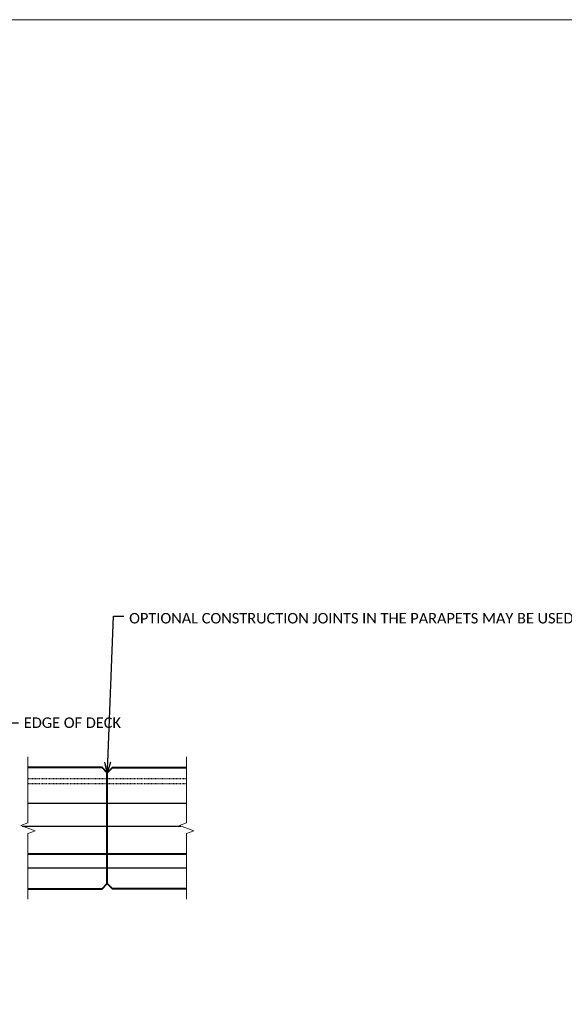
# Model space of a CAD drawing. Extents: x -335 to 1339, y 761 to 1310.
# Tile 13 of 256: x -120 to -42, y 1169 to 1310. Entities that reach past the tile are written whole.
import ezdxf
from ezdxf import colors
from ezdxf.entities.mleader import LeaderData, LeaderLine
from ezdxf.enums import TextEntityAlignment as Align
from ezdxf.math import Vec2, Vec3

# ---------------------------------------------------------------- set-up
doc = ezdxf.new("R2010")
doc.units = 0
doc.header["$MEASUREMENT"] = 0
doc.linetypes.add('Wisdot2', pattern=[0.125, 0.0625, -0.0625])
for name, color, linetype, lineweight in [('B_ANNO_BREAK', 7, 'Continuous', 18), ('B_ANNO_DIM', 7, 'Continuous', 18), ('B_ANNO_TEXT', 7, 'Continuous', 18), ('B_CONC_PPT', 12, 'Continuous', 40), ('B_DETAIL_HIDDEN', 7, 'Wisdot2', 25), ('B_REBAR_SUB', 182, 'Continuous', 25)]:
    doc.layers.add(name, color=color, linetype=linetype, lineweight=lineweight)
doc.layers.add('B_ANNO_NOPLOT', color=47, linetype='Continuous', lineweight=18, plot=False)
doc.styles.add('Annotative', font='calibri.ttf', dxfattribs={"height": 0.0625})
doc.styles.get("Standard").update_dxf_attribs({"font": 'calibri.ttf'})

# ---------------------------------------------------------------- blocks, each defined once
blk = doc.blocks.new('_Open30')
at = {"color": 0, "linetype": 'ByBlock', "lineweight": -2}
for p, q in [((-1, 0.268), (0, 0)), ((0, 0), (-1, -0.268)), ((0, 0), (-1, 0))]:
    blk.add_line(p, q, dxfattribs=at)
blk = doc.blocks.new('INS_SS32_BASE')
at = {"layer": 'B_ANNO_BREAK', "linetype": 'Continuous', "flags": 128}
for points in [[(216.62, 126.05), (216.62, 135.48), (217.65, 135.86), (215.59, 136.61), (216.62, 136.98), (216.62, 146.42)], [(239.34, 126.05), (239.34, 135.48), (240.37, 135.86), (238.31, 136.61), (239.34, 136.98), (239.34, 146.42)]]:
    blk.add_lwpolyline(points, dxfattribs=at)
at = {"layer": 'B_ANNO_NOPLOT', "flags": 128}
blk.add_lwpolyline([(0, 0), (0, 252), (323.93, 252), (323.93, 238.86), (378, 238.86), (378, 40.5), (316.57, 40.5), (316.57, 0), (0, 0)], dxfattribs=at)
at = {"layer": 'B_CONC_PPT', "flags": 128}
for points in [[(216.62, 127.55), (227.23, 127.55), (227.98, 128.3), (227.98, 144.17), (227.23, 144.92), (216.62, 144.92)], [(239.34, 127.55), (228.73, 127.55), (227.98, 128.3), (227.98, 144.17), (228.73, 144.92), (239.34, 144.92)]]:
    blk.add_lwpolyline(points, dxfattribs=at)
at = {"layer": 'B_CONC_PPT'}
blk.add_lwpolyline([(216.62, 132.54), (239.34, 132.54)], dxfattribs=at)
at = {"layer": 'B_DETAIL_HIDDEN'}
for p, q in [((239.34, 143.3), (216.62, 143.3)), ((239.34, 142.55), (216.62, 142.55))]:
    blk.add_line(p, q, dxfattribs=at)
at = {"layer": 'B_REBAR_SUB'}
for p, q in [((216.62, 139.82), (239.34, 139.82)), ((215.8, 136.53), (238.53, 136.53))]:
    blk.add_line(p, q, dxfattribs=at)
at = {"layer": 'B_REBAR_SUB', "flags": 128}
blk.add_lwpolyline([(216.62, 130.54), (239.34, 130.54)], dxfattribs=at)
at = {"layer": 'B_ANNO_TEXT', "lineweight": 30}
for tag, p in [('SUB1', (311.28, 226.1)), ('SUB2', (319.28, 226.1))]:
    blk.add_attdef(tag, text='', height=1.5, dxfattribs=at).set_placement(p, align=Align.MIDDLE_CENTER)
at = {"layer": 'B_ANNO_TEXT', "style": 'Annotative'}
for tag, p in [('CORNER1', (97.36, 101.83)), ('CORNER2', (98.57, 3.31))]:
    blk.add_attdef(tag, text='', height=1.5, dxfattribs=at).set_placement(p, align=Align.BOTTOM_RIGHT)
at = {"layer": 'B_ANNO_DIM'}
ml = blk.add_multileader_mtext('Standard', dxfattribs=at)
ml.set_content('\\A1;OPTIONAL CONSTRUCTION JOINTS IN THE PARAPETS MAY BE USED. RUN BAR REINF. THRU THE JOINT. LAP LONGIT. BARS A MIN. OF 1\'-9". MIN. JOINT SPACING OF 80\'-0". DEFINE CONST. JOINT WITH A {\\H0.7x;\\S3#4;}" - \'V\' GROOVE.', color=256)
ml.set_leader_properties()
ml.set_arrow_properties(name='OPEN30')
ml.build(insert=Vec2(0, 0))
ml.multileader.update_dxf_attribs({"dogleg_length": 0.0625, "arrow_head_size": 1.5, "scale": 24})
ctx = ml.context
ctx.base_point, ctx.scale, ctx.char_height, ctx.arrow_head_size, ctx.landing_gap_size, ctx.plane_origin = Vec3(230.36, 166.58, 0.84), 24, 1.5, 1.5, 0.75, Vec3(227.98, 144.17, 0.84)
notes = []
notes.append((ctx, [(0, (1, 1, 0), (228.86, 166.58, 0.84), (1, 0), 1.5, [(0, [(227.98, 144.17, 0.84)], 0, [])])]))
ctx.mtext.insert, ctx.mtext.width, ctx.mtext.flow_direction = Vec3(231.11, 167.34, 0.84), 46.4538, 5
ml = blk.add_multileader_mtext('Standard', dxfattribs=at)
ml.set_content('EDGE OF DECK', color=256)
ml.set_leader_properties()
ml.set_arrow_properties(name='OPEN30')
ml.build(insert=Vec2(0, 0))
ml.multileader.update_dxf_attribs({"dogleg_length": 0.0625, "arrow_head_size": 1.5, "scale": 24})
ctx = ml.context
ctx.base_point, ctx.scale, ctx.char_height, ctx.arrow_head_size, ctx.landing_gap_size, ctx.plane_origin = Vec3(215.27, 151.32, 0.84), 24, 1.5, 1.5, 0.75, Vec3(210.92, 142.53, 0.84)
notes.append((ctx, [(0, (1, 1, 0), (213.77, 151.32, 0.84), (1, 0), 1.5, [(0, [(210.92, 142.53, 0.84)], 0, [])])]))
ctx.mtext.insert, ctx.mtext.width, ctx.mtext.flow_direction = Vec3(216.02, 152.08, 0.84), 8.425, 5
for ctx, leaders in notes:
    for number, flags, end, landing, length, lines in leaders:
        leader = LeaderData()
        leader.index, (leader.has_last_leader_line, leader.has_dogleg_vector, leader.attachment_direction) = number, flags
        leader.last_leader_point, leader.dogleg_vector, leader.dogleg_length = Vec3(end), Vec3(landing), length
        for number, points, colour, breaks in lines:
            line = LeaderLine()
            line.index, line.vertices, line.color, line.breaks = number, Vec3.list(points), colors.encode_raw_color(colour), breaks
            leader.lines.append(line)
        ctx.leaders.append(leader)

msp = doc.modelspace()

# ---------------------------------------------------------------- block references
msp.add_blockref('INS_SS32_BASE', (-335.06, 1058.3))

doc.saveas('drawing.dxf')
